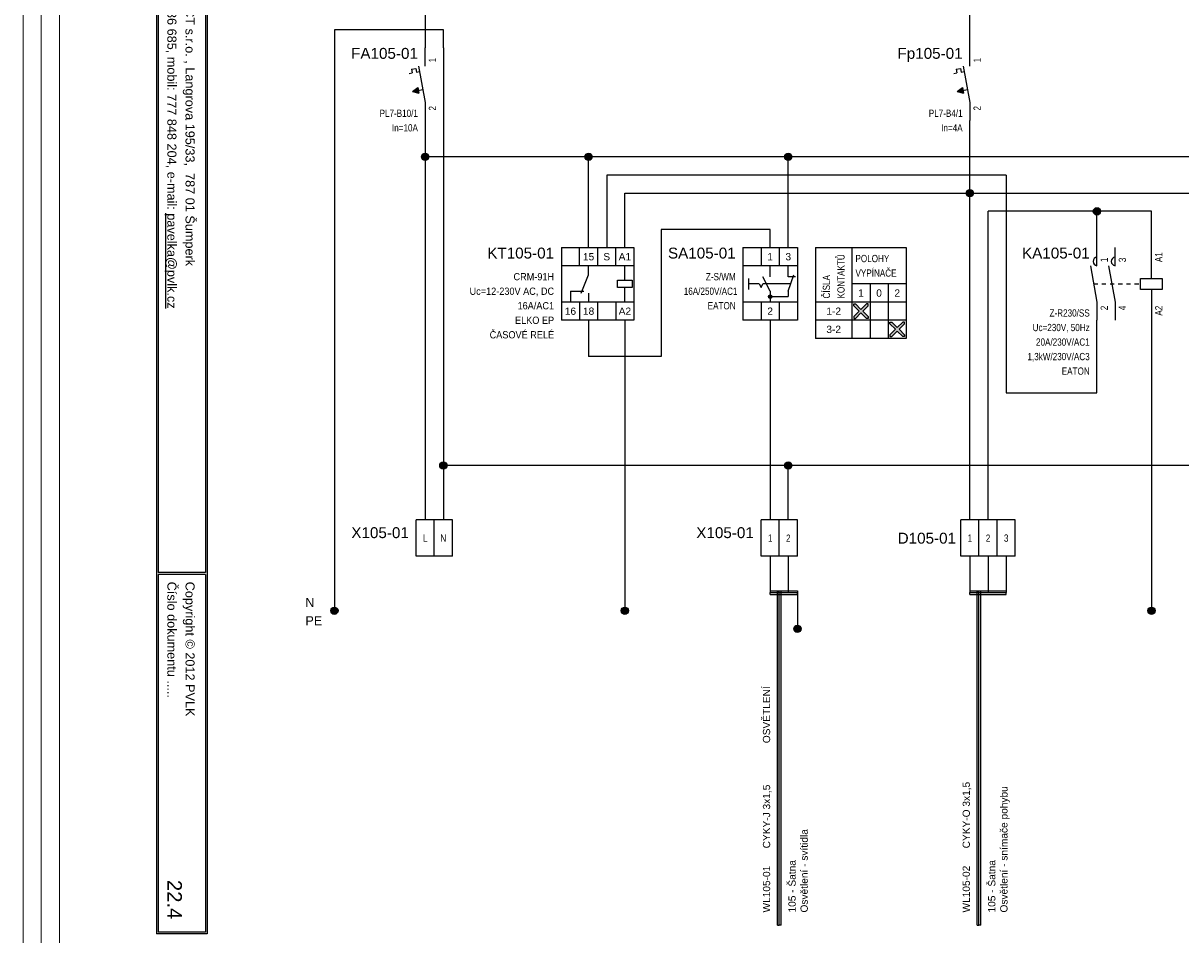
# Model space of a CAD drawing. Extents: x -9683 to -1855, y 4058 to 4698.
# Tile 12 of 50: x -8086 to -7767, y 4231 to 4482. Entities that reach past the tile are written whole.
import ezdxf
from ezdxf.enums import TextEntityAlignment as Align

# ---------------------------------------------------------------- set-up
doc = ezdxf.new("R2010")
doc.units = 0
doc.header["$MEASUREMENT"] = 0
doc.linetypes.add('DASHED', pattern=[0.564444, 0.282222, -0.282222])
for name, color, linetype in [('1-KRESBA', 7, 'Continuous'), ('__Bílá', 7, 'Continuous'), ('__Rudá 010', 10, 'Continuous'), ('__Svmodrá', 4, 'Continuous'), ('__Vínová 220', 220, 'Continuous'), ('__Zelená', 3, 'Continuous'), ('__Černá 250', 7, 'Continuous')]:
    doc.layers.add(name, color=color, linetype=linetype)
doc.styles.add('Arial', font='arial.ttf')

# ---------------------------------------------------------------- blocks, each defined once
blk = doc.blocks.new('BLK_Razítko_malé_pro_rozváděče')
at = {"layer": '__Bílá'}
for p, q in [((15, -405), (294, -405)), ((15.5, -405.5), (194.5, -405.5)), ((194.5, -405.5), (194.5, -418.5)), ((195, -405.5), (195, -418.5)), ((195, -405.5), (293.5, -405.5)), ((293.5, -405.5), (293.5, -418.5)), ((294, -405), (294, -419)), ((15, -419), (294, -419)), ((15.5, -418.5), (194.5, -418.5)), ((195, -418.5), (293.5, -418.5))]:
    blk.add_line(p, q, dxfattribs=at)
at = {"layer": '__Bílá', "style": 'Arial'}
for s, p in [('PVLK PROJECT s.r.o. , Langrova 195/33,  787 01 Šumperk', (17.5, -411)), ('Copyright © 2012 PVLK', (197, -411)), ('Telefon: 773 836 685, mobil: 777 848 204, e-mail: %%Upavelka@pvlk.cz', (17.5, -416)), ('Číslo dokumentu .....', (197, -416))]:
    blk.add_text(s, height=2.5, dxfattribs=at).set_placement(p)
at = {"layer": '__Vínová 220', "style": 'Arial'}
blk.add_attdef('ČÍSLO', text='', height=4, dxfattribs=at).set_placement((290, -416), align=Align.RIGHT)
blk = doc.blocks.new('V0085A01')
h = blk.add_hatch(color=256)
edge = h.paths.add_edge_path()
edge.add_arc((0, 0), 1, 0, 360)
blk.add_circle((0, 0), 1)
blk = doc.blocks.new('CRM-91H')
for p, q in [((-4.26, 10.79), (-4.26, -9.21)), ((-4.26, 10.79), (15.74, 10.79)), ((0.74, 5.79), (0.74, 10.79)), ((5.74, 10.79), (5.74, 5.79)), ((10.74, 5.79), (10.74, 10.79)), ((15.74, 10.79), (15.74, -9.21)), ((15.74, 5.79), (-4.26, 5.79)), ((1.24, -1.71), (3.24, 3.29)), ((3.24, 3.29), (3.24, 5.79)), ((13.24, 1.79), (13.24, 5.79)), ((11.24, -0.21), (11.24, 1.79)), ((11.24, 1.79), (15.24, 1.79)), ((15.24, 1.79), (15.24, -0.21)), ((-1.76, -1.21), (-1.76, -4.21)), ((-1.76, -1.21), (1.92, -1.21)), ((3.24, -1.71), (3.24, -4.21)), ((15.24, -0.21), (11.24, -0.21)), ((13.24, -4.21), (13.24, -0.21)), ((15.74, -4.21), (-4.26, -4.21)), ((0.74, -4.21), (0.74, -9.21)), ((5.74, -4.21), (5.74, -9.21)), ((10.74, -4.21), (10.74, -9.21)), ((15.74, -9.21), (-4.26, -9.21))]:
    blk.add_line(p, q)
at = {"style": 'Arial'}
for s, p in [('15', (3.24, 7.29)), ('S', (8.24, 7.29)), ('A1', (13.24, 7.29)), ('16', (-1.76, -7.71)), ('18', (3.24, -7.71)), ('A2', (13.24, -7.71))]:
    blk.add_text(s, height=2, dxfattribs=at).set_placement(p, align=Align.CENTER)
blk.add_attdef('POPIS', text='', height=3, dxfattribs=at).set_placement((-6.26, 7.79), align=Align.RIGHT)
at = {"style": 'Arial', "width": 0.9}
for tag, p in [('TYP', (-6.26, 1.79)), ('CÍVKA', (-6.26, -2.21)), ('PROUD', (-6.26, -6.21)), ('DOPLŇ1', (-6.26, -10.21)), ('DOPLŇ2', (-6.26, -14.21))]:
    blk.add_attdef(tag, text='', height=2, dxfattribs=at).set_placement(p, align=Align.RIGHT)
blk = doc.blocks.new('V0109A02')
for p, q in [((0, 0), (0, 10)), ((5, 10), (0, 10)), ((5, 0), (5, 10)), ((10, 10), (5, 10)), ((10, 0), (10, 10)), ((5, 0), (0, 0)), ((10, 0), (5, 0))]:
    blk.add_line(p, q)
at = {"style": 'Arial'}
blk.add_attdef('POPIS', text='', height=3, dxfattribs=at).set_placement((-2, 5), align=Align.RIGHT)
at = {"style": 'Arial', "width": 0.8}
for tag, p in [('S1', (2.5, 5)), ('S2', (7.5, 5))]:
    blk.add_attdef(tag, text='', height=2, dxfattribs=at).set_placement(p, align=Align.MIDDLE)
blk = doc.blocks.new('L0001A01')
h = blk.add_hatch(color=256)
edge = h.paths.add_edge_path()
edge.add_arc((0, 0), 1, 0, 360)
blk.add_circle((0, 0), 1)
blk = doc.blocks.new('FEVA1462')
blk.add_hatch(color=256).paths.add_polyline_path([(-3.5, -2), (-2.06, -0.92), (-1.772, -2.504)])
for p, q in [((0, 5), (0, 10)), ((-3.752, 4.136), (-2.564, 4.352)), ((-3.752, 4.136), (-3.568, 3.124)), ((-2.564, 4.352), (-2.38, 3.34)), ((-2.38, 3.34), (-1.544, 3.492)), ((-1.818, 5), (0, -5)), ((-4.448, 2.964), (-3.568, 3.124)), ((-3.5, -2), (-2.06, -0.92)), ((-3.5, -2), (-0.64, -1.48)), ((-3.5, -2), (-1.772, -2.504)), ((-2.06, -0.92), (-1.772, -2.504)), ((0, -5), (0, -10))]:
    blk.add_line(p, q)
at = {"style": 'Arial'}
blk.add_attdef('POPIS', text='', height=3, dxfattribs=at).set_placement((-2, 7), align=Align.RIGHT)
at = {"style": 'Arial', "width": 0.8}
blk.add_attdef('NO1', (3, 6), '', height=2, rotation=90, dxfattribs=at)
blk.add_attdef('CO1', text='', height=2, rotation=90, dxfattribs=at).set_placement((3, -6), align=Align.RIGHT)
for tag, p in [('TYP', (-2, -9)), ('PROUD', (-2, -13)), ('DOPLŇ1', (-2, -17)), ('DOPLŇ2', (-2, -21))]:
    blk.add_attdef(tag, text='', height=2, dxfattribs=at).set_placement(p, align=Align.RIGHT)
blk = doc.blocks.new('V0109A03')
for p, q in [((5, 10), (0, 10)), ((0, 0), (0, 10)), ((10, 10), (5, 10)), ((5, 0), (5, 10)), ((15, 10), (10, 10)), ((10, 0), (10, 10)), ((15, 0), (15, 10)), ((5, 0), (0, 0)), ((10, 0), (5, 0)), ((15, 0), (10, 0))]:
    blk.add_line(p, q)
at = {"style": 'Arial'}
blk.add_attdef('POPIS', text='', height=3, dxfattribs=at).set_placement((-2, 5), align=Align.RIGHT)
at = {"style": 'Arial', "width": 0.8}
for tag, p in [('S1', (2.5, 5)), ('S2', (7.5, 5)), ('S3', (12.5, 5))]:
    blk.add_attdef(tag, text='', height=2, dxfattribs=at).set_placement(p, align=Align.MIDDLE)
blk = doc.blocks.new('feva2774')
h = blk.add_hatch(color=256)
h.paths.add_polyline_path([(5, -3), (5, -3.5), (5.5, -3.5, 0.414214)])
h.paths.add_polyline_path([(5, -3.5), (5, -4, 0.414214), (5.5, -3.5)])
h.paths.add_polyline_path([(5, -4), (5, -3, 0.414214), (4.5, -3.5, 0.414214)])
for points in [[(30, -7), (28.5, -5.5), (28, -5.5), (28, -6), (29.5, -7.5), (28, -9), (28, -9.5), (28.5, -9.5), (30, -8), (31.5, -9.5), (32, -9.5), (32, -9), (30.5, -7.5), (32, -6), (32, -5.5), (31.5, -5.5)], [(40, -12), (38.5, -10.5), (38, -10.5), (38, -11), (39.5, -12.5), (38, -14), (38, -14.5), (38.5, -14.5), (40, -13), (41.5, -14.5), (42, -14.5), (42, -14), (40.5, -12.5), (42, -11), (42, -10.5), (41.5, -10.5)]]:
    blk.add_hatch(color=256).paths.add_polyline_path(points)
for p, q in [((-2.5, 10), (-2.5, -10)), ((-2.5, 10), (12.5, 10)), ((2.5, 10), (2.5, 5)), ((7.5, 10), (7.5, 5)), ((12.5, 10), (12.5, -10)), ((17.5, 10), (17.5, -15)), ((17.5, 10), (42.5, 10)), ((27.5, 10), (27.5, -15)), ((42.5, 10), (42.5, -15)), ((12.5, 5), (-2.5, 5)), ((5, 2), (5, 5)), ((10, 2), (10, 5)), ((-1, 1.5), (-1, -1.5)), ((2, 0), (-1, 0)), ((2, 0), (2.5, -1)), ((2.5, -1), (3, 0)), ((5, -2), (3, 2)), ((10.67, 0), (3, 0)), ((10, -2), (11.5, 2.5)), ((12, 2), (10, 2)), ((42.5, 0), (27.5, 0)), ((32.5, 0), (32.5, -15)), ((37.5, 0), (37.5, -15)), ((5, -2), (5, -5)), ((10, -2), (10, -3.5)), ((12.5, -5), (-2.5, -5)), ((2.5, -5), (2.5, -10)), ((5, -3.5), (10, -3.5)), ((7.5, -5), (7.5, -10)), ((42.5, -5), (17.5, -5)), ((28, -6), (28, -5.5)), ((28, -5.5), (28.5, -5.5)), ((29.5, -7.5), (28, -6)), ((28.5, -5.5), (30, -7)), ((31.5, -5.5), (30, -7)), ((30.5, -7.5), (32, -6)), ((32, -5.5), (31.5, -5.5)), ((32, -6), (32, -5.5)), ((29.5, -7.5), (28, -9)), ((28, -9), (28, -9.5)), ((28, -9.5), (28.5, -9.5)), ((28.5, -9.5), (30, -8)), ((31.5, -9.5), (30, -8)), ((30.5, -7.5), (32, -9)), ((32, -9.5), (31.5, -9.5)), ((32, -9), (32, -9.5)), ((12.5, -10), (-2.5, -10)), ((42.5, -10), (17.5, -10)), ((38, -11), (38, -10.5)), ((38, -10.5), (38.5, -10.5)), ((39.5, -12.5), (38, -11)), ((39.5, -12.5), (38, -14)), ((38.5, -10.5), (40, -12)), ((41.5, -10.5), (40, -12)), ((40.5, -12.5), (42, -11)), ((40.5, -12.5), (42, -14)), ((42, -10.5), (41.5, -10.5)), ((42, -11), (42, -10.5)), ((42.5, -15), (17.5, -15)), ((38, -14), (38, -14.5)), ((38, -14.5), (38.5, -14.5)), ((38.5, -14.5), (40, -13)), ((41.5, -14.5), (40, -13)), ((42, -14.5), (41.5, -14.5)), ((42, -14), (42, -14.5))]:
    blk.add_line(p, q)
blk.add_circle((5, -3.5), 0.5)
at = {"style": 'Arial'}
for s, p in [('1', (5, 6.5)), ('3', (10, 6.5)), ('1', (30, -3.5)), ('0', (35, -3.5)), ('2', (40, -3.5)), ('2', (5, -8.5)), ('1-2', (22.5, -8.5)), ('3-2', (22.5, -13.5))]:
    blk.add_text(s, height=2, dxfattribs=at).set_placement(p, align=Align.CENTER)
at = {"style": 'Arial', "width": 0.8}
for s, p in [('KONTAKTŮ', (25.5, -4)), ('ČÍSLA', (21.5, -4))]:
    blk.add_text(s, height=2, rotation=90, dxfattribs=at).set_placement(p)
for s, p in [('POLOHY', (28.5, 6)), ('VYPÍNAČE', (28.5, 2))]:
    blk.add_text(s, height=2, dxfattribs=at).set_placement(p)
at = {"style": 'Arial'}
blk.add_attdef('POPIS', text='', height=3, dxfattribs=at).set_placement((-4.5, 7), align=Align.RIGHT)
at = {"style": 'Arial', "width": 0.8}
for tag, p in [('TYP', (-4.5, 1)), ('AC1(PROUD)', (-4, -3)), ('DOPLŇ1', (-4.5, -7))]:
    blk.add_attdef(tag, text='', height=2, dxfattribs=at).set_placement(p, align=Align.RIGHT)
blk = doc.blocks.new('moe01029')
for p, q in [((0, 5), (0, 10)), ((5, 5), (5, 10)), ((15, 1.5), (15, 10)), ((-1.82, 5), (0, -5)), ((3.18, 5), (5, -5)), ((12, -1.5), (12, 1.5)), ((12, 1.5), (18, 1.5)), ((18, 1.5), (18, -1.5)), ((18, -1.5), (12, -1.5)), ((15, -1.5), (15, -10)), ((0, -5), (0, -10)), ((5, -5), (5, -10))]:
    blk.add_line(p, q)
at = {"linetype": 'DASHED', "ltscale": 4}
blk.add_line((-0.91, 0), (12, 0), dxfattribs=at)
for centre in [(0.15, 6.2), (5.15, 6.2)]:
    blk.add_arc(centre, 1.21, 97.3062, 262.6938)
at = {"style": 'Arial'}
blk.add_attdef('POPIS', text='', height=3, dxfattribs=at).set_placement((-2, 7), align=Align.RIGHT)
at = {"style": 'Arial', "width": 0.8}
for tag, p in [('NO1', (3, 6)), ('NO2', (8, 6)), ('A1', (18, 6))]:
    blk.add_attdef(tag, p, '', height=2, rotation=90, dxfattribs=at)
for tag, p in [('CO1', (3, -6)), ('CO2', (8, -6)), ('A2', (18, -6))]:
    blk.add_attdef(tag, text='', height=2, rotation=90, dxfattribs=at).set_placement(p, align=Align.RIGHT)
for tag, p in [('TYP', (-2, -9)), ('CÍVKA', (-2, -13)), ('AC1(PROUD)', (-2, -17)), ('AC3(VÝKON)', (-2, -21)), ('DOPLŇ1', (-2, -25)), ('DOPLŇ2', (-2, -29))]:
    blk.add_attdef(tag, text='', height=2, dxfattribs=at).set_placement(p, align=Align.RIGHT)

msp = doc.modelspace()

# ---------------------------------------------------------------- linework, layer by layer
at = {"layer": '1-KRESBA'}
for p, q in [((-7975, 4495), (-7975, 4475)), ((-7825, 4475), (-7825, 4495)), ((-7970, 4480), (-8000, 4480)), ((-8000, 4480), (-8000, 4320)), ((-7970, 4475), (-7970, 4480)), ((-7970, 4475), (-7970, 4345)), ((-7975, 4455), (-7975, 4345)), ((-7825, 4345), (-7825, 4455)), ((-7720, 4445), (-7975, 4445)), ((-7930, 4420), (-7930, 4445)), ((-7875, 4420), (-7875, 4445)), ((-7815, 4440), (-7925, 4440)), ((-7925, 4440), (-7925, 4420)), ((-7815, 4440), (-7815, 4380)), ((-7920, 4420), (-7920, 4435)), ((-7920, 4435), (-7720, 4435)), ((-7820, 4345), (-7820, 4430)), ((-7775, 4430), (-7820, 4430)), ((-7790, 4420), (-7790, 4430)), ((-7775, 4420), (-7775, 4430)), ((-7880, 4425), (-7910, 4425)), ((-7910, 4425), (-7910, 4390)), ((-7880, 4420), (-7880, 4425)), ((-7930, 4400), (-7930, 4390)), ((-7920, 4400), (-7920, 4320)), ((-7880, 4400), (-7880, 4345)), ((-7790, 4380), (-7790, 4400)), ((-7775, 4400), (-7775, 4320)), ((-7910, 4390), (-7930, 4390)), ((-7815, 4380), (-7790, 4380)), ((-7720, 4360), (-7970, 4360)), ((-7875, 4345), (-7875, 4360)), ((-7880, 4335), (-7880, 4325)), ((-7875, 4335), (-7875, 4325)), ((-7825, 4335), (-7825, 4325)), ((-7820, 4335), (-7820, 4325)), ((-7815, 4335), (-7815, 4325)), ((-7880, 4325.5), (-7880, 4325)), ((-7880, 4325.5), (-7872.5, 4325.5)), ((-7880, 4324.5), (-7880, 4325)), ((-7880, 4325), (-7872.5, 4325)), ((-7880, 4324.5), (-7872.5, 4324.5)), ((-7878, 4233.43), (-7878, 4325.39)), ((-7878, 4325.39), (-7877.5, 4325.39)), ((-7877.5, 4233.43), (-7877.5, 4325.39)), ((-7877, 4325.39), (-7877.5, 4325.39)), ((-7877, 4233.43), (-7877, 4325.39)), ((-7872.5, 4325.5), (-7872.5, 4325)), ((-7872.5, 4324.5), (-7872.5, 4325)), ((-7872.5, 4325), (-7872.5, 4315)), ((-7825, 4325.5), (-7825, 4325)), ((-7825, 4325.5), (-7815, 4325.5)), ((-7825, 4324.5), (-7825, 4325)), ((-7825, 4325), (-7815, 4325)), ((-7825, 4324.5), (-7815, 4324.5)), ((-7823, 4233.43), (-7823, 4325.39)), ((-7823, 4325.39), (-7822.5, 4325.39)), ((-7822.5, 4233.43), (-7822.5, 4325.39)), ((-7822, 4325.39), (-7822.5, 4325.39)), ((-7822, 4233.43), (-7822, 4325.39)), ((-7815, 4325.5), (-7815, 4325)), ((-7815, 4324.5), (-7815, 4325)), ((-7878, 4233.43), (-7877.5, 4233.43)), ((-7877, 4233.43), (-7877.5, 4233.43)), ((-7823, 4233.43), (-7822.5, 4233.43)), ((-7822, 4233.43), (-7822.5, 4233.43))]:
    msp.add_line(p, q, dxfattribs=at)
at = {"layer": '__Vínová 220', "lineweight": 0}
for p, q in [((-8085.71, 4193.74), (-8085.71, 4559.82)), ((-8080.71, 4193.74), (-8080.71, 4559.82)), ((-8075.71, 4193.74), (-8075.71, 4559.82))]:
    msp.add_line(p, q, dxfattribs=at)

# ---------------------------------------------------------------- block references
at = {"color": 250, "linetype": 'Continuous'}
for p in [(-8000, 4320), (-7920, 4320), (-7775, 4320), (-7872.5, 4315)]:
    msp.add_blockref('V0085A01', p, dxfattribs=at)
at = {"layer": '1-KRESBA', "rotation": 270}
msp.add_blockref('BLK_Razítko_malé_pro_rozváděče', (-7630, 4525), dxfattribs=at).add_auto_attribs({'ČÍSLO': '22.4'})
at = {"layer": '1-KRESBA', "color": 250, "linetype": 'Continuous'}
for p in [(-7975, 4445), (-7930, 4445), (-7875, 4445), (-7825, 4435), (-7790, 4430), (-7970, 4360), (-7875, 4360)]:
    msp.add_blockref('L0001A01', p, dxfattribs=at)
at = {"layer": '1-KRESBA'}
msp.add_blockref('CRM-91H', (-7933.24, 4409.21), dxfattribs=at).add_auto_attribs({'POPIS': 'KT105-01', 'TYP': 'CRM-91H', 'CÍVKA': 'Uc=12-230V AC, DC', 'PROUD': '16A/AC1', 'DOPLŇ1': 'ELKO EP', 'DOPLŇ2': 'ČASOVÉ RELÉ'})
at = {"layer": '__Černá 250'}
for name, p, values in [('FEVA1462', (-7975, 4465), {'POPIS': 'FA105-01', 'TYP': 'PL7-B10/1', 'PROUD': 'In=10A', 'CO1': '2', 'NO1': '1'}), ('FEVA1462', (-7825, 4465), {'POPIS': 'Fp105-01', 'TYP': 'PL7-B4/1', 'PROUD': 'In=4A', 'CO1': '2', 'NO1': '1'}), ('feva2774', (-7885, 4410), {'POPIS': 'SA105-01', 'TYP': 'Z-S/WM', 'AC1(PROUD)': '16A/250V/AC1', 'DOPLŇ1': 'EATON'}), ('moe01029', (-7790, 4410), {'POPIS': 'KA105-01', 'TYP': 'Z-R230/SS', 'CÍVKA': 'Uc=230V, 50Hz', 'AC1(PROUD)': '20A/230V/AC1', 'AC3(VÝKON)': '1,3kW/230V/AC3', 'DOPLŇ1': 'EATON', 'CO1': '2', 'NO1': '1', 'CO2': '4', 'NO2': '3', 'A1': 'A1', 'A2': 'A2'}), ('V0109A02', (-7977.5, 4335), {'POPIS': 'X105-01', 'S1': 'L', 'S2': 'N'}), ('V0109A02', (-7882.5, 4335), {'POPIS': 'X105-01', 'S1': '1', 'S2': '2'})]:
    msp.add_blockref(name, p, dxfattribs=at).add_auto_attribs(values)
ref = msp.add_blockref('V0109A03', (-7827.5, 4335), dxfattribs=at)
ref.add_attrib('POPIS', 'D105-01', dxfattribs={"layer": '0', "height": 3, "style": 'Arial'}).set_placement((-7828.81, 4338.48), align=Align.RIGHT)
ref.add_attrib('S1', '1', dxfattribs={"layer": '0', "height": 2, "style": 'Arial', "width": 0.8}).set_placement((-7825, 4340), align=Align.MIDDLE)
ref.add_attrib('S2', '2', dxfattribs={"layer": '0', "height": 2, "style": 'Arial', "width": 0.8}).set_placement((-7820, 4340), align=Align.MIDDLE)
ref.add_attrib('S3', '3', dxfattribs={"layer": '0', "height": 2, "style": 'Arial', "width": 0.8}).set_placement((-7815, 4340), align=Align.MIDDLE)

# ---------------------------------------------------------------- texts
at = {"layer": '__Rudá 010', "style": 'Arial'}
for s, p in [('OSVĚTLENÍ', (-7880, 4283.52)), ('CYKY-J 3x1,5', (-7880, 4254.56)), ('CYKY-O 3x1,5', (-7825, 4254.56)), ('WL105-01', (-7880, 4236.89)), ('WL105-02', (-7825, 4236.89))]:
    msp.add_text(s, height=2, rotation=90, dxfattribs=at).set_placement(p)
at = {"layer": '__Rudá 010', "char_height": 2, "width": 62.8406, "attachment_point": 1, "rotation": 90, "style": 'Arial'}
for s, insert in [('105 - Šatna\\POsvětlení - snímače pohybu', (-7819.97, 4236.89)), ('105 - Šatna\\POsvětlení - svítidla', (-7874.97, 4236.89))]:
    msp.add_mtext(s, dxfattribs=dict(at, insert=insert))
at = {"layer": '__Svmodrá', "linetype": 'Continuous', "style": 'Arial'}
msp.add_text('N', height=2.5, dxfattribs=at).set_placement((-8008, 4321))
msp.add_text('N', height=2.5, dxfattribs=at).set_placement((-8008, 4321))
at = {"layer": '__Zelená', "linetype": 'Continuous', "style": 'Arial'}
msp.add_text('PE', height=2.5, dxfattribs=at).set_placement((-8008, 4316))
msp.add_text('PE', height=2.5, dxfattribs=at).set_placement((-8008, 4316))

doc.saveas('drawing.dxf')
